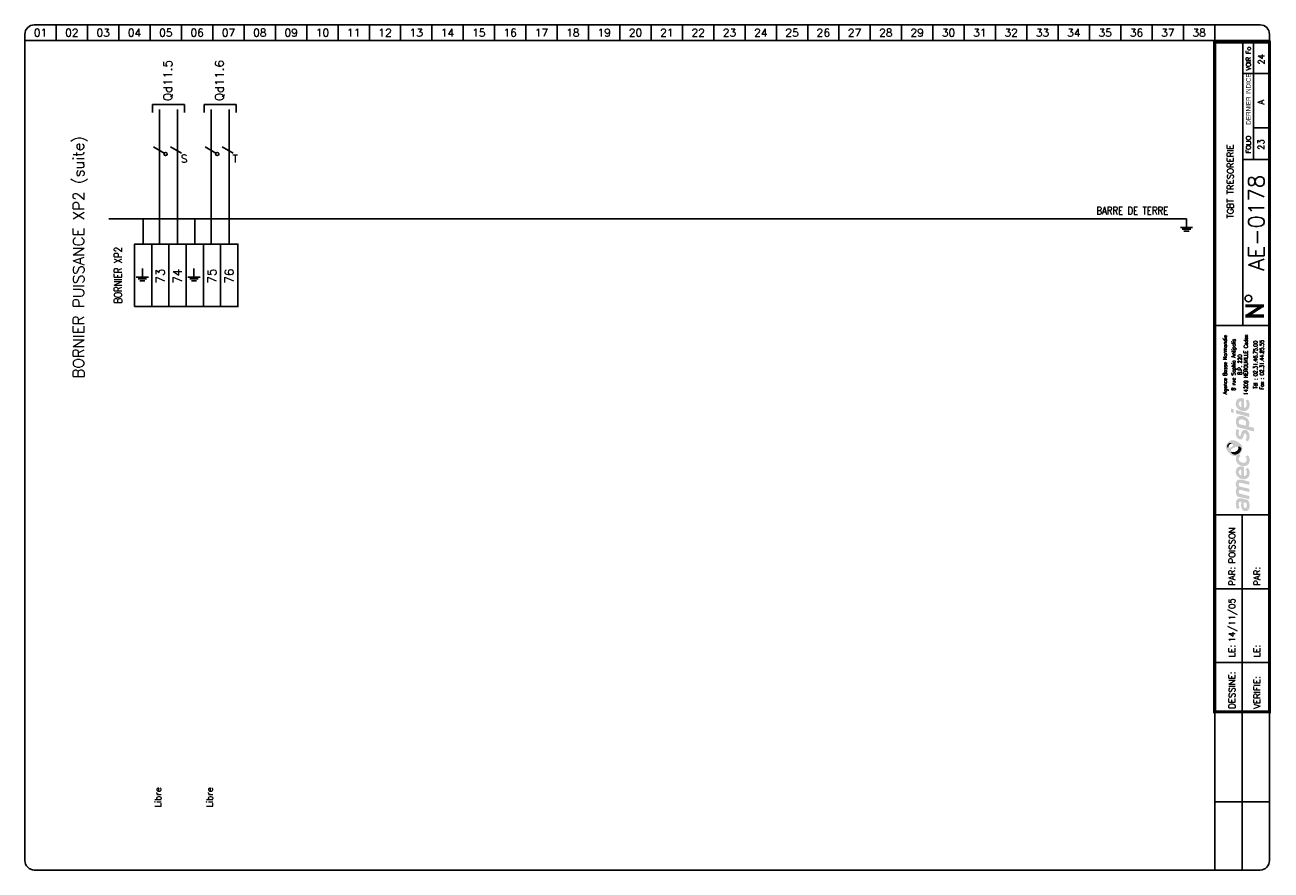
# Model space of a CAD drawing. Header units: millimetres. Extents: x 0 to 398, y 0 to 270.
import ezdxf
from ezdxf.enums import TextEntityAlignment as Align

# ---------------------------------------------------------------- set-up
doc = ezdxf.new("R2010")
doc.units = ezdxf.units.MM
doc.header["$LTSCALE"] = 20
doc.header["$MEASUREMENT"] = 0
for name, color, linetype in [('TEXTE', 3, 'Continuous'), ('TRAIFIN', 1, 'Continuous'), ('TRAIGROS', 2, 'Continuous'), ('TRAIMOY', 4, 'Continuous')]:
    doc.layers.add(name, color=color, linetype=linetype)
doc.styles.add('ROMANS8', font='ROMANS8.shx')
doc.styles.get("Standard").update_dxf_attribs({"font": 'simplex.shx'})
doc.styles.add('TXT', font='txt', dxfattribs={"width": 0.8})

# ---------------------------------------------------------------- blocks, each defined once
blk = doc.blocks.new('FDP-DIV-CHU')
at = {"layer": 'TEXTE', "color": 7, "const_width": 1}
for points in [[(392.75, 180.25), (386.75, 180.25)], [(387.25, 177), (392.25, 180.25)], [(392.75, 177), (386.75, 177)]]:
    blk.add_lwpolyline(points, dxfattribs=at)
at = {"layer": 'TEXTE', "color": 7}
blk.add_circle((387.76, 182.59), 1.08, dxfattribs=at)
at = {"layer": 'TRAIFIN', "color": 7}
for p, q in [((7, 270), (7, 265)), ((17, 270), (17, 265)), ((27, 270), (27, 265)), ((37, 270), (37, 265)), ((47, 270), (47, 265)), ((57, 270), (57, 265)), ((67, 270), (67, 265)), ((77, 270), (77, 265)), ((87, 270), (87, 265)), ((97, 270), (97, 265)), ((107, 270), (107, 265)), ((117, 270), (117, 265)), ((127, 270), (127, 265)), ((137, 270), (137, 265)), ((147, 270), (147, 265)), ((157, 270), (157, 265)), ((167, 270), (167, 265)), ((177, 270), (177, 265)), ((187, 270), (187, 265)), ((197, 270), (197, 265)), ((207, 270), (207, 265)), ((217, 270), (217, 265)), ((227, 270), (227, 265)), ((237, 270), (237, 265)), ((247, 270), (247, 265)), ((257, 270), (257, 265)), ((267, 270), (267, 265)), ((277, 270), (277, 265)), ((287, 270), (287, 265)), ((297, 270), (297, 265)), ((307, 270), (307, 265)), ((317, 270), (317, 265)), ((327, 270), (327, 265)), ((337, 270), (337, 265)), ((347, 270), (347, 265)), ((357, 270), (357, 265)), ((367, 270), (367, 265)), ((377, 270), (377, 265)), ((389.41, 227.04), (389.41, 264.5)), ((389.41, 237.09), (393.96, 237.09))]:
    blk.add_line(p, q, dxfattribs=at)
at = {"layer": 'TRAIGROS', "color": 7}
for p, q in [((-3, 267), (-3, 265)), ((0, 270), (391.5, 270)), ((394.5, 267), (394.5, 265)), ((394.5, 265), (-3, 265)), ((394.5, 265), (-3, 265)), ((-3, 265), (-3, 3)), ((386, 174), (386, 264.5)), ((394.5, 3), (394.5, 265)), ((386, 254.5), (394, 254.5)), ((386, 227.01), (394, 227.01)), ((377, 174), (394.5, 174)), ((377, 113.52), (394.51, 113.52)), ((377, -0.03), (377, 50.52)), ((0, 0), (391.5, 0))]:
    blk.add_line(p, q, dxfattribs=at)
at = {"layer": 'TRAIGROS', "color": 7, "const_width": 1}
blk.add_lwpolyline([(377, 264.5), (377, 50.52), (394.5, 50.52), (394.5, 264.5), (377, 264.5)], dxfattribs=at)
at = {"layer": 'TRAIGROS', "color": 7}
for centre, start, end in [((0, 267), 90, 180), ((391.5, 267), 0, 90), ((0, 3), 180, 270), ((391.5, 3), 270, 0)]:
    blk.add_arc(centre, 3, start, end, dxfattribs=at)
at = {"layer": 'TRAIMOY', "color": 7}
for p, q in [((385.75, -0.01), (385.75, 113.52)), ((377, 89.82), (394.51, 89.82)), ((377, 66.27), (394.51, 66.27)), ((377, 21.75), (394.51, 21.75))]:
    blk.add_line(p, q, dxfattribs=at)
at = {"layer": 'TEXTE', "color": 7}
for s, p in [('01', (2, 267.5)), ('02', (12, 267.5)), ('03', (22, 267.5)), ('04', (32, 267.5)), ('05', (42, 267.5)), ('06', (52, 267.5)), ('07', (62, 267.5)), ('08', (72, 267.5)), ('09', (82, 267.5)), ('10', (92, 267.5)), ('11', (102, 267.5)), ('12', (112, 267.5)), ('13', (122, 267.5)), ('14', (132, 267.5)), ('15', (142, 267.5)), ('16', (152, 267.5)), ('17', (162, 267.5)), ('18', (172, 267.5)), ('19', (182, 267.5)), ('20', (192, 267.5)), ('21', (202, 267.5)), ('22', (212, 267.5)), ('23', (222, 267.5)), ('24', (232, 267.5)), ('25', (242, 267.5)), ('26', (252, 267.5)), ('27', (262, 267.5)), ('28', (272, 267.5)), ('29', (282, 267.5)), ('30', (292, 267.5)), ('31', (302, 267.5)), ('32', (312, 267.5)), ('33', (322, 267.5)), ('34', (332, 267.5)), ('35', (342, 267.5)), ('36', (352, 267.5)), ('37', (362, 267.5)), ('38', (372, 267.5))]:
    blk.add_text(s, height=2.5, dxfattribs=at).set_placement(p, align=Align.MIDDLE)
at = {"layer": 'TEXTE', "color": 7, "width": 0.867769}
blk.add_text('VOIR Fo', height=1.5, rotation=90, dxfattribs=at).set_placement((388.5, 255.5), (388.5, 263), align=Align.FIT)
at = {"layer": 'TEXTE', "color": 7, "style": 'TXT', "width": 0.8}
blk.add_text('DERNIER INDICE', height=1.5, rotation=90, dxfattribs=at).set_placement((388.5, 238.12))
at = {"layer": 'TEXTE', "color": 7}
blk.add_text('FOLIO', height=1.5, rotation=90, dxfattribs=at).set_placement((388.5, 231.76), align=Align.CENTER)
for s, p in [('PAR:', (383.51, 90.82)), ('PAR:', (391.51, 90.82)), ('LE:', (383.51, 67.95)), ('LE:', (391.51, 67.95)), ('DESSINE:', (383.51, 51.52)), ('VERIFIE:', (391.51, 51.52))]:
    blk.add_text(s, height=2, rotation=90, dxfattribs=at).set_placement(p)
at = {"layer": 'TEXTE'}
for tag, p in [('FOLIO_SUIVANT', (392.9, 259.04)), ('INDICE', (392.79, 245.35)), ('FOLIO', (392.79, 231.76))]:
    blk.add_attdef(tag, text='', height=2, rotation=90, dxfattribs=at).set_placement(p, align=Align.CENTER)
blk.add_attdef('INTITULE_DU_PLAN', text='', height=2, rotation=90, dxfattribs=at).set_placement((382, 220), align=Align.MIDDLE)
at = {"layer": 'TEXTE', "color": 4}
blk.add_attdef('NUMERO', text='', height=5, rotation=90, dxfattribs=at).set_placement((392.79, 206.79), align=Align.CENTER)
at = {"layer": 'TEXTE'}
for tag, p in [('DESSINATEUR', (383.53, 97.95)), ('DATE', (383.51, 72.76))]:
    blk.add_attdef(tag, p, '', height=2, rotation=90, dxfattribs=at)
blk = doc.blocks.new('LOGO')
h = blk.add_hatch(color=187)
h.paths.add_polyline_path([(0.27, -25.15), (-0.26, -25.03), (-0.61, -25.01), (-0.96, -25.01), (-1.3, -25.15), (-1.56, -25.39), (-1.76, -25.66), (-1.92, -26.06), (-2.01, -26.61), (-2, -27.13), (-1.95, -27.54), (-1.82, -27.98), (-1.59, -28.49), (-0.78, -28.03), (-0.88, -27.84), (-0.99, -27.58), (-1.06, -27.27), (-1.09, -26.94), (-1.07, -26.65), (-1.03, -26.36), (-0.9, -26.15), (-0.74, -26.05), (-0.59, -26.04), (-0.23, -26.1), (-0.26, -26.47), (-0.29, -26.77), (-0.31, -27.1), (-0.31, -27.41), (-0.26, -27.77), (-0.19, -28.1), (-0.05, -28.44), (0.2, -28.78), (0.48, -28.98), (0.87, -29.11), (1.22, -29.1), (1.58, -29.04), (1.84, -28.87), (2.14, -28.53), (2.3, -28.16), (2.37, -27.71), (2.36, -27.1), (2.28, -26.51), (2.08, -25.89), (1.89, -25.54), (0.84, -25.3)])
h.paths.add_polyline_path([(0.54, -26.31), (1.32, -26.47), (1.41, -26.69), (1.48, -27.01), (1.49, -27.42), (1.48, -27.74), (1.4, -27.9), (1.29, -28.03), (1.14, -28.09), (0.96, -28.1), (0.81, -28.07), (0.69, -27.97), (0.6, -27.85), (0.54, -27.71), (0.5, -27.54), (0.49, -27.3), (0.49, -27.06), (0.5, -26.59)], flags=16)
h.paths.add_polyline_path([(-0.88, -23.47), (-0.97, -23.29), (-1.06, -23.08), (-1.08, -22.86), (-1.05, -22.63), (-0.97, -22.45), (-0.79, -22.36), (-0.5, -22.33), (2.29, -23.01), (2.29, -21.94), (-0.8, -21.24), (-0.96, -21.08), (-1.06, -20.77), (-1.1, -20.45), (-1, -20.2), (-0.87, -20.11), (-0.7, -20.03), (-0.48, -20.05), (2.29, -20.7), (2.29, -19.65), (-0.36, -19.01), (-0.65, -19), (-1.01, -19.01), (-1.3, -19.12), (-1.55, -19.28), (-1.77, -19.54), (-1.9, -19.8), (-1.98, -20), (-2.02, -20.38), (-2.01, -20.76), (-1.91, -21.13), (-1.79, -21.45), (-1.64, -21.71), (-1.75, -21.83), (-1.89, -22.08), (-1.98, -22.36), (-2.01, -22.66), (-2.01, -23), (-1.95, -23.36), (-1.85, -23.71), (-1.69, -24.08), (-1.5, -24.43), (2.29, -25.32), (2.29, -24.26)])
h.paths.add_polyline_path([(-0.19, -14.81), (-0.51, -14.81), (-0.91, -14.88), (-1.19, -15), (-1.42, -15.16), (-1.64, -15.38), (-1.83, -15.67), (-1.95, -15.97), (-2, -16.26), (-2.02, -16.52), (-2.01, -16.84), (-1.96, -17.15), (-1.84, -17.46), (-1.65, -17.81), (-1.41, -18.09), (-1.14, -18.33), (-0.89, -18.51), (-0.59, -18.68), (-0.17, -18.82), (0.24, -18.89), (0.59, -18.91), (0.98, -18.88), (1.37, -18.75), (1.77, -18.51), (2.17, -18.06), (2.33, -17.58), (2.38, -17.11), (2.38, -16.56), (2.33, -16.15), (2.2, -15.79), (2.03, -15.5), (1.82, -15.25), (1.14, -15.68), (1.3, -15.94), (1.42, -16.3), (1.49, -16.68), (1.49, -16.99), (1.43, -17.33), (1.23, -17.63), (0.99, -17.81), (0.79, -17.86), (0.6, -17.84), (0.6, -14.97), (0.23, -14.85)])
h.paths.add_polyline_path([(-0.26, -17.69), (-0.43, -17.64), (-0.58, -17.55), (-0.76, -17.39), (-0.9, -17.24), (-1.01, -17.02), (-1.06, -16.86), (-1.08, -16.63), (-1.06, -16.36), (-0.96, -16.16), (-0.83, -15.98), (-0.62, -15.87), (-0.44, -15.83), (-0.26, -15.83)], flags=16)
h.paths.add_polyline_path([(-0.09, -13.56), (-0.44, -13.4), (-0.74, -13.16), (-0.95, -12.9), (-1.04, -12.61), (-1.08, -12.36), (-1.02, -12.05), (-0.89, -11.83), (-0.73, -11.69), (-0.61, -11.61), (-0.5, -11.55), (-0.88, -10.89), (-1.08, -11.04), (-1.32, -11.18), (-1.51, -11.28), (-1.78, -11.38), (-1.87, -11.55), (-1.97, -11.89), (-2.01, -12.3), (-1.98, -12.76), (-1.82, -13.35), (-1.54, -13.76), (-1.25, -14.08), (-0.85, -14.34), (-0.48, -14.51), (-0.05, -14.65), (0.44, -14.71), (0.94, -14.69), (1.47, -14.5), (1.83, -14.25), (2.09, -13.94), (2.26, -13.6), (2.36, -13.21), (2.39, -12.82), (2.37, -12.43), (2.27, -11.98), (2.07, -11.58), (1.82, -11.23), (1.12, -11.67), (1.29, -11.95), (1.43, -12.27), (1.45, -12.61), (1.43, -12.96), (1.23, -13.36), (0.95, -13.57), (0.61, -13.63), (0.31, -13.63)])
h.paths.add_polyline_path([(1.25, -3.19), (0.94, -3.13), (0.59, -3.14), (0.32, -3.25), (0.1, -3.49), (-0.12, -3.81), (-0.25, -4.17), (-0.38, -4.62), (-0.46, -4.92), (-0.59, -5.03), (-0.74, -5.08), (-0.86, -5.03), (-0.96, -4.94), (-1.06, -4.74), (-1.12, -4.53), (-1.11, -4.23), (-1.07, -3.86), (-1.01, -3.51), (-0.93, -3.23), (-1.72, -2.85), (-1.84, -3.12), (-1.93, -3.4), (-1.97, -3.68), (-2, -3.98), (-2.02, -4.32), (-2, -4.65), (-1.94, -5.01), (-1.8, -5.31), (-1.64, -5.58), (-1.4, -5.84), (-1.11, -6.04), (-0.85, -6.17), (-0.56, -6.2), (-0.24, -6.15), (0.01, -5.99), (0.18, -5.81), (0.32, -5.51), (0.41, -5.18), (0.51, -4.86), (0.57, -4.63), (0.67, -4.45), (0.78, -4.33), (0.97, -4.29), (1.15, -4.35), (1.3, -4.55), (1.41, -4.85), (1.44, -5.24), (1.41, -5.62), (1.33, -5.91), (1.23, -6.15), (1.09, -6.39), (1.78, -6.81), (1.86, -6.74), (1.97, -6.61), (2.14, -6.32), (2.27, -6), (2.36, -5.62), (2.37, -5.24), (2.35, -4.86), (2.3, -4.52), (2.19, -4.21), (2.03, -3.92), (1.85, -3.65), (1.57, -3.35)])
h.paths.add_polyline_path([(1.14, 0.91), (0.82, 1.08), (0.5, 1.2), (0.1, 1.27), (-0.26, 1.3), (-0.73, 1.29), (-1.12, 1.19), (-1.38, 1.04), (-1.61, 0.8), (-1.77, 0.55), (-1.89, 0.33), (-1.98, 0.01), (-2.01, -0.32), (-1.99, -0.65), (-1.95, -1.02), (-1.88, -1.34), (-1.76, -1.63), (-1.63, -1.96), (-1.52, -2.24), (3.84, -3.66), (3.84, -2.51), (1.96, -2.01), (2.11, -1.85), (2.24, -1.56), (2.27, -1.32), (2.29, -1.04), (2.27, -0.75), (2.21, -0.44), (2.07, -0.1), (1.9, 0.2), (1.71, 0.44), (1.43, 0.71)])
h.paths.add_polyline_path([(0.98, -1.77), (-0.92, -1.28), (-0.98, -1.1), (-1.05, -0.84), (-1.07, -0.56), (-1.04, -0.29), (-0.94, -0.06), (-0.77, 0.11), (-0.53, 0.2), (-0.24, 0.22), (0.04, 0.2), (0.35, 0.13), (0.58, 0.05), (0.81, -0.07), (1.02, -0.24), (1.19, -0.46), (1.27, -0.68), (1.28, -0.93), (1.28, -1.16), (1.24, -1.43), (1.15, -1.61)], flags=16)
h.paths.add_polyline_path([(-1.97, 3.22), (-1.97, 2.11), (2.35, 0.95), (2.35, 2.06)])
h.paths.add_polyline_path([(-3.55, 3.65), (-3.55, 2.48), (-2.65, 2.25), (-2.65, 3.43)])
h.paths.add_polyline_path([(-0.19, 6.99), (-0.51, 6.99), (-0.91, 6.92), (-1.19, 6.81), (-1.42, 6.64), (-1.64, 6.43), (-1.83, 6.14), (-1.95, 5.83), (-2, 5.54), (-2.02, 5.28), (-2.01, 4.96), (-1.96, 4.66), (-1.84, 4.34), (-1.65, 4), (-1.41, 3.71), (-1.14, 3.48), (-0.89, 3.29), (-0.59, 3.12), (-0.17, 2.98), (0.24, 2.92), (0.59, 2.89), (0.98, 2.93), (1.37, 3.06), (1.77, 3.29), (2.17, 3.75), (2.33, 4.22), (2.38, 4.7), (2.38, 5.24), (2.33, 5.65), (2.2, 6.02), (2.03, 6.3), (1.82, 6.56), (1.14, 6.13), (1.3, 5.87), (1.42, 5.5), (1.49, 5.12), (1.49, 4.82), (1.43, 4.47), (1.23, 4.17), (0.99, 4), (0.79, 3.94), (0.6, 3.96), (0.6, 6.83), (0.23, 6.96)])
h.paths.add_polyline_path([(-0.26, 4.11), (-0.43, 4.16), (-0.58, 4.26), (-0.76, 4.42), (-0.9, 4.56), (-1.01, 4.78), (-1.06, 4.95), (-1.08, 5.17), (-1.06, 5.44), (-0.96, 5.64), (-0.83, 5.82), (-0.62, 5.93), (-0.44, 5.97), (-0.26, 5.97)], flags=16)
h = blk.add_hatch(color=135)
h.paths.add_polyline_path([(-2.62, -6.48), (-2.99, -6.44), (-3.33, -6.46), (-3.66, -6.54), (-3.9, -6.66), (-4.19, -6.88), (-4.48, -7.12), (-4.72, -7.4), (-4.9, -7.71), (-5.08, -8.08), (-5.15, -8.51), (-5.14, -8.84), (-5.03, -9.22), (-4.88, -9.56), (-4.68, -9.88), (-4.46, -10.22), (-4.19, -10.51), (-3.87, -10.81), (-3.57, -11.02), (-3.23, -11.21), (-2.91, -11.36), (-2.54, -11.44), (-2.16, -11.45), (-1.78, -11.38), (-1.51, -11.28), (-1.32, -11.18), (-1.08, -11.04), (-0.88, -10.89), (-0.73, -10.77), (-0.54, -10.54), (-0.29, -10.22), (-0.06, -9.77), (0.06, -9.2), (0.05, -8.64), (-0.11, -8.22), (-0.36, -7.85), (-0.69, -7.52), (-1.07, -7.21), (-1.43, -6.95), (-1.9, -6.73), (-2.27, -6.57)])
h.paths.add_polyline_path([(-2.94, -7.94), (-2.93, -8.06), (-2.93, -8.18), (-2.98, -8.34), (-3.08, -8.43), (-3.22, -8.54), (-3.43, -8.66), (-3.65, -8.75), (-3.89, -8.84), (-4.16, -8.87), (-4.34, -8.85), (-4.5, -8.82), (-4.67, -8.73), (-4.76, -8.58), (-4.8, -8.43), (-4.79, -8.24), (-4.75, -8.06), (-4.69, -7.92), (-4.59, -7.78), (-4.48, -7.64), (-4.34, -7.51), (-4.19, -7.41), (-4, -7.31), (-3.79, -7.28), (-3.58, -7.31), (-3.42, -7.38), (-3.25, -7.49), (-3.12, -7.62), (-3.02, -7.79)], flags=16)
h.paths.add_polyline_path([(-1.84, -8.57), (-1.32, -8.49), (-1.12, -8.49), (-0.87, -8.49), (-0.65, -8.57), (-0.45, -8.72), (-0.32, -8.9), (-0.26, -9.1), (-0.28, -9.35), (-0.35, -9.63), (-0.51, -9.97), (-0.73, -10.32), (-1.02, -10.58), (-1.39, -10.82), (-1.78, -10.98), (-2.23, -11.04), (-2.55, -11.01), (-2.82, -10.95), (-3.16, -10.77), (-3.4, -10.52), (-3.53, -10.28), (-3.6, -10.02), (-3.6, -9.73), (-3.5, -9.48), (-3.31, -9.23), (-3, -9.04), (-2.68, -8.88), (-2.26, -8.71)], flags=16)
h = blk.add_hatch(color=253)
h.paths.add_polyline_path([(-4, -7.31), (-4.19, -7.41), (-4.34, -7.51), (-4.48, -7.64), (-4.59, -7.78), (-4.69, -7.92), (-4.75, -8.06), (-4.79, -8.24), (-4.8, -8.43), (-4.76, -8.58), (-4.67, -8.73), (-4.5, -8.82), (-4.34, -8.85), (-4.36, -8.64), (-4.33, -8.43), (-4.27, -8.21), (-4.19, -8.05), (-4.09, -7.91), (-3.95, -7.79), (-3.82, -7.69), (-3.65, -7.62), (-3.47, -7.58), (-3.28, -7.58), (-3.12, -7.62), (-3.25, -7.49), (-3.42, -7.38), (-3.58, -7.31), (-3.79, -7.28)])
h.paths.add_polyline_path([(-0.87, -8.49), (-1.12, -8.49), (-1.32, -8.49), (-1.27, -8.65), (-1.22, -8.89), (-1.24, -9.17), (-1.31, -9.4), (-1.45, -9.63), (-1.67, -9.84), (-1.91, -10), (-2.2, -10.15), (-2.48, -10.22), (-2.71, -10.25), (-2.97, -10.24), (-3.22, -10.21), (-3.44, -10.12), (-3.6, -10.02), (-3.53, -10.28), (-3.4, -10.52), (-3.16, -10.77), (-2.82, -10.95), (-2.55, -11.01), (-2.23, -11.04), (-1.78, -10.98), (-1.39, -10.82), (-1.02, -10.58), (-0.73, -10.32), (-0.51, -9.97), (-0.35, -9.63), (-0.28, -9.35), (-0.26, -9.1), (-0.32, -8.9), (-0.45, -8.72), (-0.65, -8.57)])
at = {"color": 7, "style": 'ROMANS8', "width": 0.8}
for s, height, p in [('Agence Basse Normandie', 1.2384, (-4.85, 17.68)), ('8 rue Sophia Antipolis', 1.2384, (-2.12, 17.68)), ('14209 HEROUVILLE Cedex', 1.2384, (1.84, 17.68)), ('B.P. 220', 1.238, (-0.08, 17.68)), ('Tél : 02.31.46.75.00', 1.2384, (4.88, 17.68)), ('Fax : 02.31.44.85.55', 1.2384, (6.91, 17.68))]:
    blk.add_text(s, height=height, rotation=90, dxfattribs=at).set_placement(p, align=Align.CENTER)
blk = doc.blocks.new('U82')
at = {"layer": 'TRAIFIN'}
blk.add_line((0, -5), (0, 0), dxfattribs=at)
at = {"layer": 'TRAIMOY'}
for p, q in [((-3.5, -5), (3.5, -5)), ((-2.5, -6), (2.5, -6)), ((-1.5, -7), (1.5, -7))]:
    blk.add_line(p, q, dxfattribs=at)
blk = doc.blocks.new('X66')
at = {"linetype": 'Continuous'}
blk.add_lwpolyline([(-1.73, 2.5), (1.73, 0.5)], dxfattribs=at)
blk.add_circle((2.17, 0.25), 0.5, dxfattribs=at)
blk = doc.blocks.new('X59')
at = {"linetype": 'Continuous'}
blk.add_lwpolyline([(-1.73, 1), (1.73, -1)], dxfattribs=at)

msp = doc.modelspace()

# ---------------------------------------------------------------- linework, layer by layer
for p, q in [((40.75, 244.58), (51, 244.58)), ((40.75, 242.04), (40.75, 244.58)), ((51, 244.58), (51, 242.04)), ((57.25, 244.58), (67.5, 244.58)), ((57.25, 242.04), (57.25, 244.58)), ((67.5, 244.58), (67.5, 242.04))]:
    msp.add_line(p, q)
at = {"layer": 'TRAIFIN'}
for p, q in [((43, 200), (43, 243)), ((48.75, 200), (48.75, 243)), ((59.5, 200), (59.5, 243)), ((65.25, 200), (65.25, 243))]:
    msp.add_line(p, q, dxfattribs=at)
at = {"layer": 'TRAIMOY'}
for p, q in [((26.83, 208), (370.94, 208)), ((37.75, 200), (37.75, 208)), ((54.25, 200), (54.25, 208))]:
    msp.add_line(p, q, dxfattribs=at)
for points in [[(35, 180), (35, 200), (40.5, 200), (40.5, 180)], [(40.5, 180), (40.5, 200), (46, 200), (46, 180)], [(46, 180), (46, 200), (51.5, 200), (51.5, 180)], [(51.5, 180), (51.5, 200), (57, 200), (57, 180)], [(57, 180), (57, 200), (62.5, 200), (62.5, 180)], [(62.5, 180), (62.5, 200), (68, 200), (68, 180)]]:
    msp.add_lwpolyline(points, close=True, dxfattribs=at)

# ---------------------------------------------------------------- block references
msp.add_blockref('LOGO', (388.75, 143.76))
at = {"layer": 'TEXTE'}
msp.add_blockref('FDP-DIV-CHU', (3, 0), dxfattribs=at).add_auto_attribs({'DATE': '14/11/05', 'DESSINATEUR': 'POISSON', 'NUMERO': 'AE-0178', 'INTITULE_DU_PLAN': 'TGBT TRESORERIE', 'FOLIO': '23', 'FOLIO_SUIVANT': '24', 'INDICE': 'A'})
at = {"layer": 'TEXTE', "xscale": 0.549999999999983, "yscale": 0.5499999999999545, "zscale": 0.55}
for p in [(371, 208), (37.5, 192.13), (54, 192.13)]:
    msp.add_blockref('U82', p, dxfattribs=at)
at = {"layer": 'TRAIFIN'}
for name, p in [('X66', (42.75, 228.5)), ('X59', (48.25, 230)), ('X66', (59.25, 228.5)), ('X59', (64.75, 230))]:
    msp.add_blockref(name, p, dxfattribs=at)

# ---------------------------------------------------------------- texts
at = {"layer": 'TEXTE'}
for s, height, p in [('Qd11.5', 2.75, (46.99, 245.67)), ('Qd11.6', 2.75, (63.49, 245.67)), ('BORNIER PUISSANCE XP2 (suite)', 3.5, (18.87, 157.09)), ('73', 2.75, (44.62, 187.38)), ('74', 2.75, (50.12, 187.38)), ('75', 2.75, (61.12, 187.38)), ('76', 2.75, (66.62, 187.38))]:
    msp.add_text(s, height=height, rotation=90, dxfattribs=at).set_placement(p)
for s, p in [('S', (49.75, 226)), ('T', (66.25, 226))]:
    msp.add_text(s, height=2.5, dxfattribs=at).set_placement(p)
at = {"layer": 'TEXTE', "width": 0.8}
msp.add_text('BARRE DE TERRE', height=2.5, dxfattribs=at).set_placement((342.18, 209.41))
msp.add_text('BORNIER XP2', height=2.5, rotation=90, dxfattribs=at).set_placement((31, 181))
at = {"layer": 'TEXTE', "ltscale": 0.9}
for p in [(43.5, 20), (60, 20)]:
    msp.add_text('Libre', height=2, rotation=90, dxfattribs=at).set_placement(p)

doc.saveas('drawing.dxf')
